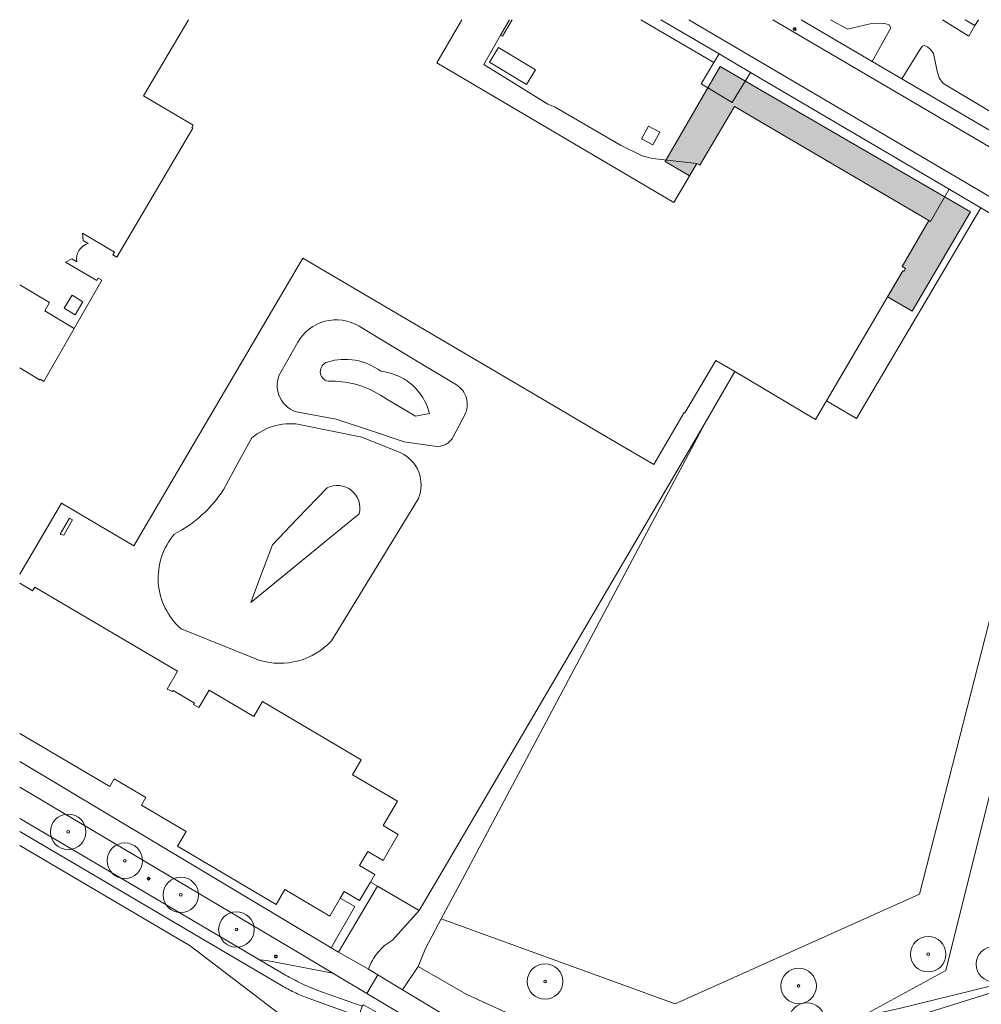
# Model space of a CAD drawing. Header units: metres. Extents: x 187482 to 189800, y 333582 to 335019.
# Tile 105 of 256: x 187483 to 187618, y 334878 to 335017. Entities that reach past the tile are written whole.
import ezdxf

# ---------------------------------------------------------------- set-up
doc = ezdxf.new("R2010")
doc.units = ezdxf.units.M
doc.layers.get('0').update_dxf_attribs({"color": 252, "lineweight": 18})
for name, color, linetype, lineweight in [('B-WE-GR-BEPLANTING_CULTUUR_BOSPLANTSOEN-GV', 252, 'Continuous', 18), ('B-WE-GR-BOOM-S', 252, 'Continuous', 18), ('B-WE-IE-MEUBILAIR-S', 252, 'Continuous', 18), ('B-WE-IE-TERREINAFSCHEIDING_KUNSTMATIG_HEKWERK-G', 252, 'IE-TERREINAFSCHEIDING_KUNSTMATIG-SO', 18), ('B-WE-IE-TERREINAFSCHEIDING_KUNSTMATIG_MUUR-G', 252, 'IE-TERREINAFSCHEIDING_KUNSTMATIG-SO', 18), ('B-WE-IE-TERREINAFSCHEIDING_KUNSTMATIG_MUUR-GV', 252, 'Continuous', 18), ('B-WE-OG-BEBOUWING-GV', 252, 'Continuous', 18), ('B-WE-OG-BEBOUWING_LAGE TRAFO-GV', 252, 'Continuous', 18), ('B-WE-OG-BEBOUWING_LUIFEL-GV', 252, 'Continuous', 18), ('B-WE-OG-TERREIN_ERF-GV', 252, 'Continuous', 18), ('B-WE-OG-WEG-GV', 252, 'Continuous', 18), ('B-WE-VH-GESLOTENVERHARDING_ASFALT-GV', 252, 'Continuous', 18), ('B-WE-VH-OPENVERHARDING_TEGEL-GV', 252, 'Continuous', 18)]:
    doc.layers.add(name, color=color, linetype=linetype, lineweight=lineweight)
doc.layers.add('B-WE-OG-BEBOUWING-V', color=7, linetype='Continuous', lineweight=18, true_color=0xf0f0f0)
doc.linetypes.add('IE-TERREINAFSCHEIDING_KUNSTMATIG-SO', pattern='A,4,[82,NLCS.SHX,S=0.75,R=90,X=0,Y=0],4,-2', length=10)

# ---------------------------------------------------------------- blocks, each defined once
blk = doc.blocks.new('SIE-MEUBILAIR_PAAL_LICHTMAST-SO')
for points in [[(-0.62, 0), (-1, 0)], [(-0.71, 0.71), (-0.44, 0.44)], [(0, 1), (0, 0.62)], [(0.44, 0.44), (0.71, 0.71)], [(1, 0), (0.62, 0)], [(-0.71, -0.71), (-0.44, -0.44)], [(0, -0.62), (0, -1)], [(0.44, -0.44), (0.71, -0.71)]]:
    blk.add_lwpolyline(points)
blk.add_circle((0, 0), 0.5)
blk = doc.blocks.new('SGR-BOOM_GBKN-SO')
at = {"color": 0, "linetype": 'ByBlock', "lineweight": 18}
for radius in [2, 0.15]:
    blk.add_circle((0, 0), radius, dxfattribs=at)

msp = doc.modelspace()

# ---------------------------------------------------------------- hatches: boundary and pattern name
at = {"layer": 'B-WE-OG-BEBOUWING-V'}
h = msp.add_hatch(color=256, dxfattribs=at)
h.dxf.hatch_style = 1
h.paths.add_polyline_path([(187605.141, 334977.518), (187608.591, 334975.494), (187616.799, 334989.488), (187581.552, 335009.94), (187573.773, 334996.572), (187577.23, 334994.56), (187578.236, 334996.289), (187578.691, 334996.029), (187583.574, 335004.319), (187610.936, 334988.265), (187607.177, 334981.787), (187607.64, 334981.468), (187607.401, 334981.08), (187607.266, 334981.141)], flags=17)

# ---------------------------------------------------------------- linework, layer by layer
at = {"layer": 'B-WE-GR-BEPLANTING_CULTUUR_BOSPLANTSOEN-GV', "flags": 128}
for points in [[(187632.358, 334982.184), (187609.614, 334893.33), (187575.182, 334877.867), (187542.231, 334889.853), (187540.014, 334885.685), (187538.957, 334883.161), (187545.84, 334879.178), (187561.258, 334872.131), (187574.878, 334870.534), (187586.613, 334871.199), (187597.356, 334875.18), (187601.96, 334876.374), (187613.336, 334882.6), (187627.428, 334938.967), (187635.328, 334943.877), (187637.829, 334956.75), (187634.134, 334959.928), (187638.634, 334979.348)], [(187519.489, 334880.586), (187482.806, 334902.154)], [(187532.931, 334872.95), (187527.787, 334872.254), (187519.51, 334876.372), (187506.833, 334886.032), (187482.806, 334900.194)], [(187482.806, 334900.194), (187506.833, 334886.032), (187519.51, 334876.372), (187527.787, 334872.254), (187532.931, 334872.95), (187532.015, 334875.437), (187530.608, 334876.117), (187523.081, 334878.802)]]:
    msp.add_lwpolyline(points, dxfattribs=at)
at = {"layer": 'B-WE-GR-BEPLANTING_CULTUUR_BOSPLANTSOEN-GV'}
for points in [[(187520.366, 334880.098, -0.0076464), (187519.489, 334880.586)], [(187521.257, 334879.638, -0.0066893), (187520.366, 334880.098)], [(187522.162, 334879.206, -0.0084881), (187521.257, 334879.638)], [(187523.081, 334878.802, -0.0084979), (187522.162, 334879.206)]]:
    msp.add_lwpolyline(points, format="xyb", dxfattribs=at)
at = {"layer": 'B-WE-IE-TERREINAFSCHEIDING_KUNSTMATIG_HEKWERK-G', "ltscale": 0.2, "flags": 128}
for points in [[(187570.372, 335016.548), (187580.639, 335010.518)], [(187580.639, 335010.518), (187578.846, 335007.489), (187583.225, 335004.884)], [(187579.413, 334959.74), (187583.608, 334966.962)], [(187579.413, 334959.74), (187542.962, 334897.566)], [(187542.962, 334897.566), (187539.11, 334891.01)], [(187532.231, 334895.042), (187533.222, 334894.461)], [(187533.222, 334894.461), (187539.11, 334891.01)]]:
    msp.add_lwpolyline(points, dxfattribs=at)
at = {"layer": 'B-WE-IE-TERREINAFSCHEIDING_KUNSTMATIG_MUUR-G', "ltscale": 0.2, "flags": 128}
for points in [[(187612.872, 335016.548), (187616.6, 335014.216), (187617.422, 335015.741)], [(187617.422, 335015.741), (187616.052, 335016.548)]]:
    msp.add_lwpolyline(points, dxfattribs=at)
msp.add_lwpolyline([(187489.849, 334946.308), (187490.269, 334946.063), (187489.011, 334943.92), (187488.529, 334944.053)], close=True, dxfattribs=at)
at = {"layer": 'B-WE-IE-TERREINAFSCHEIDING_KUNSTMATIG_MUUR-GV', "flags": 128}
msp.add_lwpolyline([(187551.853, 335016.548), (187550.586, 335014.377), (187550.862, 335014.216), (187552.223, 335016.548)], dxfattribs=at)
at = {"layer": 'B-WE-OG-BEBOUWING-GV', "flags": 128}
msp.add_lwpolyline([(187506.577, 335016.548), (187500.258, 335005.8), (187507.263, 335001.668), (187507.081, 335001.381), (187507.232, 335001.285), (187496.498, 334983.099), (187495.957, 334983.421), (187496.172, 334983.782), (187491.678, 334986.458), (187491.738, 334985.447), (187492.453, 334984.993), (187492.066, 334984.85), (187491.712, 334984.637), (187491.405, 334984.361), (187491.156, 334984.032), (187490.972, 334983.663), (187490.862, 334983.265), (187490.828, 334982.853), (187490.873, 334982.443), (187490.176, 334982.831), (187489.261, 334982.398), (187493.658, 334979.781), (187493.862, 334980.137), (187494.4, 334979.828), (187490.498, 334973.034), (187486.222, 334965.589), (187485.676, 334965.903), (187485.617, 334965.816), (187482.806, 334967.472)], dxfattribs=at)
at = {"layer": 'B-WE-OG-BEBOUWING-GV'}
for points in [[(187482.806, 334938.431), (187488.697, 334948.422), (187498.891, 334942.418), (187522.732, 334982.935), (187557.94, 334962.256), (187564.953, 334958.105), (187572.174, 334953.872), (187576.485, 334961.203), (187576.576, 334961.138), (187580.934, 334968.545), (187583.608, 334966.962), (187594.996, 334960.222), (187596.526, 334962.831), (187607.266, 334981.141), (187607.401, 334981.08), (187607.64, 334981.468), (187607.177, 334981.787), (187610.936, 334988.265), (187583.574, 335004.319), (187578.691, 334996.029), (187578.236, 334996.289), (187575.023, 334990.768), (187541.584, 335010.475), (187545.147, 335016.548)], [(187482.806, 334915.992), (187495.496, 334908.511), (187496.125, 334909.599), (187500.608, 334906.976), (187499.97, 334905.885), (187506.287, 334902.163), (187505.055, 334900.094), (187518.971, 334891.896), (187520.193, 334893.981), (187526.502, 334890.242), (187527.983, 334892.749), (187528.54, 334893.692), (187530.69, 334892.43), (187532.231, 334895.042), (187532.847, 334896.087), (187530.706, 334897.351), (187531.873, 334899.329), (187534.023, 334898.06), (187536.17, 334901.721), (187534.02, 334903.01), (187536.066, 334906.453), (187529.737, 334910.162), (187530.945, 334912.244), (187517.045, 334920.465), (187515.819, 334918.356), (187509.512, 334922.099), (187508.043, 334919.614), (187507.321, 334920.041), (187507.433, 334920.23), (187504.42, 334922.015), (187504.333, 334921.867), (187503.589, 334922.236), (187505.061, 334924.731), (187484.953, 334936.583), (187484.631, 334936.057), (187482.806, 334937.147)]]:
    msp.add_lwpolyline(points, dxfattribs=at)
at = {"layer": 'B-WE-OG-BEBOUWING_LAGE TRAFO-GV', "flags": 128}
msp.add_lwpolyline([(187573.025, 335000.686), (187571.435, 335001.559), (187570.444, 334999.77), (187572.032, 334998.901)], close=True, dxfattribs=at)
at = {"layer": 'B-WE-OG-BEBOUWING_LUIFEL-GV', "flags": 128}
msp.add_lwpolyline([(187605.141, 334977.518), (187608.591, 334975.494), (187616.799, 334989.488), (187581.552, 335009.94), (187573.773, 334996.572), (187577.23, 334994.56), (187578.236, 334996.289), (187578.691, 334996.029), (187583.574, 335004.319), (187610.936, 334988.265), (187607.177, 334981.787), (187607.64, 334981.468), (187607.401, 334981.08), (187607.266, 334981.141)], close=True, dxfattribs=at)
at = {"layer": 'B-WE-OG-TERREIN_ERF-GV'}
for points in [[(187482.806, 334979.207), (187487.017, 334976.703), (187486.357, 334975.539), (187490.498, 334973.034), (187494.4, 334979.828), (187493.862, 334980.137), (187493.658, 334979.781), (187489.261, 334982.398), (187490.176, 334982.831), (187490.873, 334982.443), (187490.828, 334982.853), (187490.862, 334983.265), (187490.972, 334983.663), (187491.156, 334984.032), (187491.405, 334984.361), (187491.712, 334984.637), (187492.066, 334984.85), (187492.453, 334984.993), (187491.738, 334985.447), (187491.678, 334986.458), (187496.172, 334983.782), (187495.957, 334983.421), (187496.498, 334983.099), (187507.232, 335001.285), (187507.081, 335001.381), (187507.263, 335001.668), (187500.258, 335005.8), (187506.577, 335016.548)], [(187610.936, 334988.265), (187611.192, 334988.112), (187613.83, 334992.665), (187585.813, 335009.122), (187583.225, 335004.884), (187578.846, 335007.489), (187580.639, 335010.518), (187570.372, 335016.548)], [(187617.422, 335015.741), (187616.052, 335016.548)], [(187579.413, 334959.74), (187583.608, 334966.962), (187580.934, 334968.545), (187576.576, 334961.138), (187576.485, 334961.203), (187572.174, 334953.872), (187564.953, 334958.105), (187557.94, 334962.256), (187522.732, 334982.935), (187498.891, 334942.418), (187488.697, 334948.422), (187482.806, 334938.431)]]:
    msp.add_lwpolyline(points, dxfattribs=at)
at = {"layer": 'B-WE-OG-TERREIN_ERF-GV', "flags": 128}
for points in [[(187545.147, 335016.548), (187541.584, 335010.475), (187575.023, 334990.768), (187578.236, 334996.289), (187572.02, 334996.968), (187570.531, 334997.348), (187567.474, 334998.881), (187558.26, 335004.23), (187557.228, 335004.646), (187548.24, 335010.244), (187550.586, 335014.377), (187551.853, 335016.548)], [(187552.223, 335016.548), (187550.862, 335014.216), (187550.586, 335014.377), (187548.24, 335010.244), (187557.228, 335004.646), (187558.26, 335004.23), (187567.474, 334998.881), (187570.531, 334997.348), (187572.02, 334996.968), (187578.236, 334996.289), (187578.691, 334996.029), (187583.574, 335004.319), (187610.936, 334988.265)], [(187570.372, 335016.548), (187580.639, 335010.518), (187581.383, 335011.724), (187573.17, 335016.548)], [(187592.942, 335016.548), (187602.955, 335010.671)], [(187597.096, 335016.548), (187599.497, 335015.231), (187602.671, 335015.987), (187604.758, 335015.998), (187605.335, 335015.84), (187605.598, 335015.421), (187602.955, 335010.671), (187607.129, 335008.221), (187609.807, 335012.548), (187610.059, 335012.799), (187610.334, 335012.898), (187610.737, 335012.708), (187611.234, 335012.288), (187611.624, 335011.795), (187612.114, 335009.312), (187612.4, 335008.341), (187612.901, 335007.626), (187625.555, 335000.046)], [(187602.955, 335010.671), (187605.598, 335015.421), (187605.335, 335015.84), (187604.758, 335015.998), (187602.671, 335015.987), (187599.497, 335015.231), (187597.096, 335016.548)], [(187617.942, 335016.548), (187617.422, 335015.741), (187616.6, 335014.216), (187612.872, 335016.548)], [(187612.872, 335016.548), (187616.6, 335014.216), (187617.422, 335015.741)], [(187616.052, 335016.548), (187617.422, 335015.741), (187617.942, 335016.548)], [(187626.477, 334985.237), (187618.292, 334990.044), (187600.744, 334960.346), (187596.526, 334962.831), (187594.996, 334960.222), (187583.608, 334966.962), (187579.413, 334959.74), (187545.589, 334896.17), (187542.231, 334889.853), (187575.182, 334877.867), (187609.614, 334893.33), (187632.358, 334982.184)], [(187482.806, 334967.472), (187485.617, 334965.816), (187485.676, 334965.903), (187486.222, 334965.589), (187490.498, 334973.034), (187486.357, 334975.539), (187487.017, 334976.703), (187482.806, 334979.207)], [(187530.635, 334973.358), (187538.17, 334968.819), (187544.354, 334965.094)], [(187544.354, 334965.094), (187538.17, 334968.819), (187530.635, 334973.358)], [(187519.601, 334966.904), (187521.988, 334971.099)], [(187521.988, 334971.099), (187519.601, 334966.904)], [(187533.664, 334963.624), (187534.804, 334962.944), (187538.617, 334960.67), (187540.546, 334961.063)], [(187540.546, 334961.063), (187538.617, 334960.67), (187534.804, 334962.944), (187533.664, 334963.624)], [(187541.277, 334956.447), (187536.978, 334957.085), (187532.252, 334958.665), (187527.418, 334960.282), (187522.293, 334961.183)], [(187522.293, 334961.183), (187527.418, 334960.282), (187532.252, 334958.665), (187536.978, 334957.085), (187541.277, 334956.447)], [(187545.531, 334960.872), (187543.902, 334957.778)], [(187543.902, 334957.778), (187545.531, 334960.872)], [(187482.806, 334937.147), (187484.631, 334936.057), (187484.953, 334936.583), (187505.061, 334924.731), (187503.589, 334922.236), (187504.333, 334921.867), (187504.42, 334922.015), (187507.433, 334920.23), (187507.321, 334920.041), (187508.043, 334919.614), (187509.512, 334922.099), (187515.819, 334918.356), (187517.045, 334920.465), (187530.945, 334912.244), (187529.737, 334910.162), (187536.066, 334906.453), (187534.02, 334903.01), (187536.17, 334901.721), (187534.023, 334898.06), (187531.873, 334899.329), (187530.706, 334897.351), (187532.847, 334896.087), (187532.231, 334895.042), (187533.222, 334894.461), (187539.11, 334891.01), (187542.962, 334897.566), (187579.413, 334959.74)], [(187522.68, 334959.433), (187531.033, 334957.731), (187536.517, 334955.524)], [(187536.517, 334955.524), (187531.033, 334957.731), (187522.68, 334959.433)], [(187542.231, 334889.853), (187545.589, 334896.17), (187579.413, 334959.74), (187542.962, 334897.566), (187539.11, 334891.01), (187535.342, 334886.861)], [(187511.564, 334950.4), (187513.622, 334954.143), (187515.529, 334957.61)], [(187515.529, 334957.61), (187513.622, 334954.143), (187511.564, 334950.4)], [(187530.675, 334946.938), (187515.368, 334934.422), (187516.525, 334937.487), (187518.439, 334942.555), (187521.93, 334946.213), (187526.126, 334950.609)], [(187526.126, 334950.609), (187521.93, 334946.213), (187518.439, 334942.555), (187516.525, 334937.487), (187515.368, 334934.422), (187530.675, 334946.938)], [(187538.998, 334949.086), (187529.034, 334932.764), (187526.741, 334929.008)], [(187526.741, 334929.008), (187529.034, 334932.764), (187538.998, 334949.086)], [(187516.67, 334926.276), (187505.545, 334930.717)], [(187505.545, 334930.717), (187516.67, 334926.276)], [(187482.806, 334912.02), (187526.692, 334885.792), (187530.067, 334891.577), (187527.983, 334892.749), (187526.502, 334890.242), (187520.193, 334893.981), (187518.971, 334891.896), (187505.055, 334900.094), (187506.287, 334902.163), (187499.97, 334905.885), (187500.608, 334906.976), (187496.125, 334909.599), (187495.496, 334908.511), (187482.806, 334915.992)], [(187533.222, 334894.461), (187527.762, 334885.157), (187531.964, 334882.748)], [(187535.342, 334886.861), (187539.11, 334891.01), (187533.222, 334894.461)], [(187531.964, 334882.748), (187533.285, 334881.953), (187536.78, 334879.847), (187538.957, 334883.161), (187540.014, 334885.685), (187542.231, 334889.853)]]:
    msp.add_lwpolyline(points, dxfattribs=at)
for points in [[(187555.488, 335009.487), (187554.223, 335007.41), (187549.041, 335010.566), (187550.306, 335012.643)], [(187555.488, 335009.487), (187550.306, 335012.643), (187549.041, 335010.566), (187554.223, 335007.41)], [(187607.129, 335008.221), (187628.923, 334995.428), (187630.361, 334999.419), (187630.048, 334999.129), (187628.866, 334998.763), (187625.555, 335000.046), (187612.901, 335007.626), (187612.4, 335008.341), (187612.114, 335009.312), (187611.624, 335011.795), (187611.234, 335012.288), (187610.737, 335012.708), (187610.334, 335012.898), (187610.059, 335012.799), (187609.807, 335012.548)], [(187580.639, 335010.518), (187578.846, 335007.489), (187583.225, 335004.884), (187585.813, 335009.122), (187581.383, 335011.724)], [(187573.025, 335000.686), (187572.032, 334998.901), (187570.444, 334999.77), (187571.435, 335001.559)], [(187610.936, 334988.265), (187607.177, 334981.787), (187607.64, 334981.468), (187607.401, 334981.08), (187607.266, 334981.141), (187596.526, 334962.831), (187600.744, 334960.346), (187618.292, 334990.044), (187613.83, 334992.665), (187611.192, 334988.112)], [(187489.085, 334975.915), (187490.622, 334974.975), (187491.725, 334976.777), (187490.188, 334977.717)], [(187491.725, 334976.777), (187490.622, 334974.975), (187489.085, 334975.915), (187490.188, 334977.717)], [(187533.222, 334894.461), (187532.231, 334895.042), (187530.69, 334892.43), (187528.54, 334893.692), (187527.983, 334892.749), (187530.067, 334891.577), (187526.692, 334885.792), (187527.762, 334885.157)]]:
    msp.add_lwpolyline(points, close=True, dxfattribs=at)
at = {"layer": 'B-WE-OG-TERREIN_ERF-GV'}
for points in [[(187521.988, 334971.099, -0.2022356), (187525.835, 334974.051)], [(187525.835, 334974.051, 0.2022356), (187521.988, 334971.099)], [(187525.835, 334974.051, -0.2022861), (187530.635, 334973.358)], [(187530.635, 334973.358, 0.2022861), (187525.835, 334974.051)], [(187526.203, 334968.315, 0.3470274), (187525.174, 334966.927)], [(187525.174, 334966.927, -0.3470274), (187526.203, 334968.315)], [(187530.104, 334968.566, 0.1191851), (187526.203, 334968.315)], [(187526.203, 334968.315, -0.1191851), (187530.104, 334968.566)], [(187533.689, 334967.008, 0.119284), (187530.104, 334968.566)], [(187530.104, 334968.566, -0.119284), (187533.689, 334967.008)], [(187519.463, 334963.345, -0.2438816), (187519.601, 334966.904)], [(187519.601, 334966.904, 0.2438816), (187519.463, 334963.345)], [(187525.174, 334966.927, 0.3467717), (187526.285, 334965.604)], [(187526.285, 334965.604, -0.3467717), (187525.174, 334966.927)], [(187535.235, 334966.703, 0.0511505), (187533.689, 334967.008)], [(187533.689, 334967.008, -0.0511505), (187535.235, 334966.703)], [(187526.285, 334965.604, -0.0765144), (187530.127, 334965.182)], [(187530.127, 334965.182, 0.0765144), (187526.285, 334965.604)], [(187536.688, 334966.094, 0.0503398), (187535.235, 334966.703)], [(187535.235, 334966.703, -0.0503398), (187536.688, 334966.094)], [(187538.071, 334965.135, 0.0538892), (187536.688, 334966.094)], [(187536.688, 334966.094, -0.0538892), (187538.071, 334965.135)], [(187530.127, 334965.182, -0.076343), (187533.664, 334963.624)], [(187533.664, 334963.624, 0.076343), (187530.127, 334965.182)], [(187540.546, 334961.063, 0.1565242), (187538.071, 334965.135)], [(187538.071, 334965.135, -0.1565242), (187540.546, 334961.063)], [(187544.354, 334965.094, -0.1912802), (187545.781, 334963.217)], [(187545.781, 334963.217, 0.1912802), (187544.354, 334965.094)], [(187522.293, 334961.183, -0.2439644), (187519.463, 334963.345)], [(187519.463, 334963.345, 0.2439644), (187522.293, 334961.183)], [(187545.781, 334963.217, -0.1910106), (187545.531, 334960.872)], [(187545.531, 334960.872, 0.1910106), (187545.781, 334963.217)], [(187515.529, 334957.61, -0.1159724), (187518.89, 334959.364)], [(187518.89, 334959.364, 0.1159724), (187515.529, 334957.61)], [(187518.89, 334959.364, -0.1163587), (187522.68, 334959.433)], [(187522.68, 334959.433, 0.1163587), (187518.89, 334959.364)], [(187543.902, 334957.778, -0.1556828), (187542.802, 334956.694)], [(187542.802, 334956.694, 0.1556828), (187543.902, 334957.778)], [(187542.802, 334956.694, -0.1554734), (187541.277, 334956.447)], [(187541.277, 334956.447, 0.1554734), (187542.802, 334956.694)], [(187536.517, 334955.524, -0.1929939), (187539.05, 334952.803)], [(187539.05, 334952.803, 0.1929939), (187536.517, 334955.524)], [(187539.05, 334952.803, -0.1931701), (187538.998, 334949.086)], [(187538.998, 334949.086, 0.1931701), (187539.05, 334952.803)], [(187508.5, 334946.764, 0.0659735), (187511.564, 334950.4)], [(187511.564, 334950.4, -0.0659735), (187508.5, 334946.764)], [(187526.126, 334950.609, -0.2906992), (187529.566, 334950.217)], [(187529.566, 334950.217, 0.2906992), (187526.126, 334950.609)], [(187529.566, 334950.217, -0.2907006), (187530.675, 334946.938)], [(187530.675, 334946.938, 0.2907006), (187529.566, 334950.217)], [(187504.593, 334944.053, 0.0662055), (187508.5, 334946.764)], [(187508.5, 334946.764, -0.0662055), (187504.593, 334944.053)], [(187502.347, 334937.191, -0.1961286), (187504.593, 334944.053)], [(187504.593, 334944.053, 0.1961286), (187502.347, 334937.191)], [(187505.545, 334930.717, -0.1962092), (187502.347, 334937.191)], [(187502.347, 334937.191, 0.1962092), (187505.545, 334930.717)], [(187526.741, 334929.008, -0.1394976), (187522.094, 334926.208)], [(187522.094, 334926.208, 0.1394976), (187526.741, 334929.008)], [(187522.094, 334926.208, -0.1397504), (187516.67, 334926.276)], [(187516.67, 334926.276, 0.1397504), (187522.094, 334926.208)], [(187533.282, 334885.11, -0.0895064), (187535.342, 334886.861)], [(187535.342, 334886.861, 0.0895064), (187533.282, 334885.11)], [(187531.964, 334882.748, -0.0897011), (187533.282, 334885.11)], [(187533.282, 334885.11, 0.0897011), (187531.964, 334882.748)]]:
    msp.add_lwpolyline(points, format="xyb", dxfattribs=at)
at = {"layer": 'B-WE-OG-WEG-GV', "flags": 128}
for points in [[(187638.634, 334979.348), (187634.134, 334959.928), (187637.829, 334956.75), (187635.328, 334943.877), (187627.428, 334938.967), (187613.336, 334882.6), (187601.96, 334876.374), (187597.356, 334875.18), (187606.777, 334877.205), (187622.462, 334881.089)], [(187482.806, 334903.992), (187516.623, 334884.062), (187517.663, 334883.987), (187526.952, 334882.204), (187522.935, 334884.61), (187482.806, 334908.427)], [(187542.426, 334872.935), (187531.745, 334879.333), (187526.952, 334882.204), (187517.663, 334883.987), (187516.623, 334884.062), (187520.271, 334881.912)], [(187622.462, 334881.089), (187606.777, 334877.205), (187597.356, 334875.18), (187586.613, 334871.199), (187574.878, 334870.534), (187561.258, 334872.131), (187545.84, 334879.178), (187538.957, 334883.161), (187536.78, 334879.847), (187544.433, 334875.238)], [(187524.675, 334879.809), (187531.085, 334877.563), (187531.258, 334877.761), (187533.237, 334876.606), (187535.678, 334874.476), (187537.238, 334872.744)], [(187592.344, 334870.864), (187621.389, 334879.955)]]:
    msp.add_lwpolyline(points, dxfattribs=at)
at = {"layer": 'B-WE-OG-WEG-GV'}
for points in [[(187520.271, 334881.912, 0.0073257), (187521.347, 334881.336)], [(187521.347, 334881.336, 0.0080567), (187522.441, 334880.793)], [(187522.441, 334880.793, 0.0077289), (187523.55, 334880.284)], [(187523.55, 334880.284, 0.0077452), (187524.675, 334879.809)]]:
    msp.add_lwpolyline(points, format="xyb", dxfattribs=at)
at = {"layer": 'B-WE-VH-GESLOTENVERHARDING_ASFALT-GV', "flags": 128}
for points in [[(187577.141, 335016.548), (187625.33, 334988.226), (187628.376, 334993.434), (187588.961, 335016.548)], [(187531.964, 334882.748), (187527.762, 334885.157), (187526.692, 334885.792), (187482.806, 334912.02)], [(187482.806, 334908.427), (187522.935, 334884.61), (187526.952, 334882.204), (187531.745, 334879.333), (187533.285, 334881.953), (187531.964, 334882.748)], [(187544.433, 334875.238), (187536.78, 334879.847), (187533.285, 334881.953), (187531.745, 334879.333), (187542.426, 334872.935)], [(187626.433, 334881.437), (187621.389, 334879.955), (187592.344, 334870.864)]]:
    msp.add_lwpolyline(points, dxfattribs=at)
at = {"layer": 'B-WE-VH-OPENVERHARDING_TEGEL-GV', "flags": 128}
for points in [[(187573.17, 335016.548), (187581.383, 335011.724), (187585.813, 335009.122), (187613.83, 334992.665), (187618.292, 334990.044), (187626.477, 334985.237)], [(187588.961, 335016.548), (187628.376, 334993.434), (187631.856, 334991.435)], [(187630.893, 334994.272), (187628.923, 334995.428), (187607.129, 335008.221), (187602.955, 335010.671), (187592.942, 335016.548)], [(187520.271, 334881.912), (187516.623, 334884.062), (187482.806, 334903.992)], [(187482.806, 334902.154), (187519.489, 334880.586)], [(187523.081, 334878.802), (187530.608, 334876.117), (187531.085, 334877.563), (187524.675, 334879.809)]]:
    msp.add_lwpolyline(points, dxfattribs=at)
at = {"layer": 'B-WE-VH-OPENVERHARDING_TEGEL-GV'}
msp.add_lwpolyline([(187628.845, 334986.198), (187627.866, 334986.736), (187625.33, 334988.226), (187577.141, 335016.548)], dxfattribs=at)
for points in [[(187521.347, 334881.336, -0.0073257), (187520.271, 334881.912)], [(187522.441, 334880.793, -0.0080567), (187521.347, 334881.336)], [(187523.55, 334880.284, -0.0077289), (187522.441, 334880.793)], [(187519.489, 334880.586, 0.0076464), (187520.366, 334880.098)], [(187520.366, 334880.098, 0.0066893), (187521.257, 334879.638)], [(187521.257, 334879.638, 0.0084881), (187522.162, 334879.206)], [(187524.675, 334879.809, -0.0077452), (187523.55, 334880.284)], [(187522.162, 334879.206, 0.0084979), (187523.081, 334878.802)]]:
    msp.add_lwpolyline(points, format="xyb", dxfattribs=at)

# ---------------------------------------------------------------- block references
at = {"layer": 'B-WE-GR-BOOM-S', "xscale": 1.25, "yscale": 1.25, "zscale": 1.25}
for p in [(187489.64, 334902.12), (187497.63, 334898.05), (187505.51, 334893.23), (187513.35, 334888.35), (187610.849, 334884.868), (187620.128, 334883.469), (187556.849, 334881.026), (187592.599, 334880.398), (187593.77, 334875.536)]:
    msp.add_blockref('SGR-BOOM_GBKN-SO', p, dxfattribs=at)
at = {"layer": 'B-WE-IE-MEUBILAIR-S', "xscale": 0.25, "yscale": 0.25, "zscale": 0.25}
for p in [(187592.047, 335015.225), (187500.977, 334895.521), (187518.909, 334884.544)]:
    msp.add_blockref('SIE-MEUBILAIR_PAAL_LICHTMAST-SO', p, dxfattribs=at)

doc.saveas('drawing.dxf')
